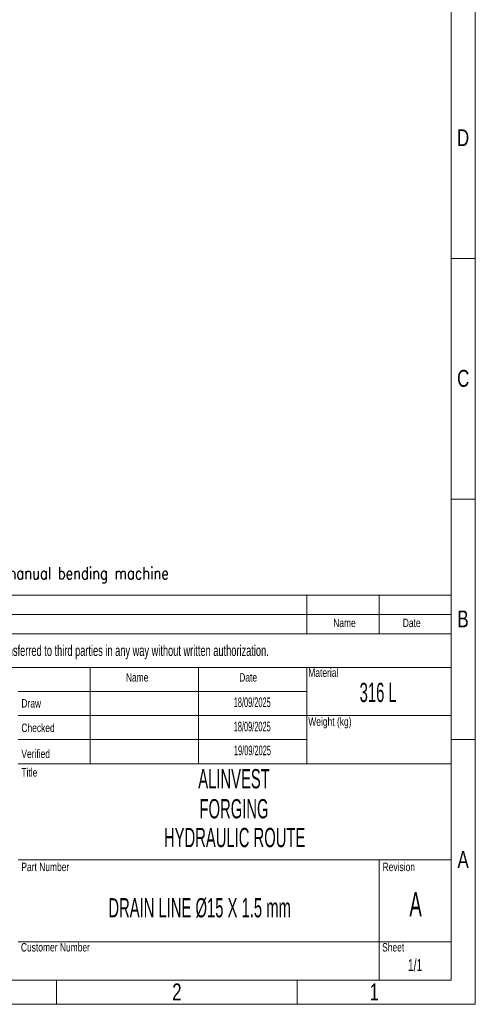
# Model space of a CAD drawing. Header units: millimetres. Extents: x 0 to 594, y 0 to 424.
# Tile 14 of 15: x 496 to 594, y 0 to 212. Entities that reach past the tile are written whole.
import ezdxf

# ---------------------------------------------------------------- set-up
doc = ezdxf.new("R2010")
doc.units = ezdxf.units.MM
doc.header["$LTSCALE"] = 0.25
doc.layers.add('SLD-0', color=179, linetype='Continuous')
doc.styles.add('AdskIsoMetric', font='romans.shx', dxfattribs={"width": 0.8, "height": 2.5})
doc.styles.add('SLDTEXTSTYLE1', font='TXT', dxfattribs={"width": 0.574367})
doc.styles.add('SLDTEXTSTYLE2', font='TXT', dxfattribs={"width": 0.638186})
doc.styles.add('SLDTEXTSTYLE3', font='TXT', dxfattribs={"width": 0.75})

# ---------------------------------------------------------------- blocks, each defined once
blk = doc.blocks.new('cajetin')
at = {"color": 7, "linetype": 'Continuous', "lineweight": 18}
for p, q in [((861, 615), (861, 0)), ((853.5, 607.5), (853.5, 7.5)), ((853.5, 232.5), (861, 232.5)), ((853.5, 157.5), (861, 157.5)), ((853.5, 82.5), (861, 82.5)), ((853.5, 7.5), (7.5, 7.5)), ((730.5, 7.5), (730.5, 0)), ((805.5, 7.5), (805.5, 0)), ((861, 0), (0, 0))]:
    blk.add_line(p, q, dxfattribs=at)
at = {"color": 7, "linetype": 'Continuous', "lineweight": 0, "char_height": 5.25, "attachment_point": 2, "style": 'SLDTEXTSTYLE3'}
for s, insert in [('D', (857.18, 272.74)), ('C', (857.23, 197.74)), ('B', (857.19, 122.74)), ('A', (857.2, 47.74)), ('2', (768.01, 6.49)), ('1', (829.51, 6.49))]:
    blk.add_mtext(s, dxfattribs=dict(at, insert=insert))

msp = doc.modelspace()

# ---------------------------------------------------------------- linework, layer by layer
at = {"color": 7, "linetype": 'Continuous', "lineweight": 18}
for p, q in [((402.554, 87.962), (588.826, 87.962)), ((557.78, 87.962), (557.78, 79.683)), ((573.303, 87.962), (573.303, 79.683)), ((588.826, 87.962), (588.826, 5.174)), ((402.554, 83.822), (588.826, 83.822)), ((402.554, 79.683), (588.826, 79.683)), ((402.554, 72.439), (588.826, 72.439)), ((511.213, 72.439), (511.213, 51.742)), ((534.497, 72.439), (534.497, 51.742)), ((557.78, 72.439), (557.78, 67.265)), ((557.78, 67.265), (495.69, 67.265)), ((557.78, 67.265), (557.78, 62.091)), ((557.78, 62.091), (495.69, 62.091)), ((557.78, 62.091), (557.78, 56.916)), ((557.78, 62.091), (588.826, 62.091)), ((557.78, 56.916), (495.69, 56.916)), ((557.78, 56.916), (557.78, 51.742)), ((495.69, 51.742), (511.213, 51.742)), ((511.213, 51.742), (534.497, 51.742)), ((534.497, 51.742), (557.78, 51.742)), ((557.78, 51.742), (588.826, 51.742)), ((495.69, 31.045), (588.826, 31.045)), ((573.303, 31.045), (573.303, 5.174)), ((495.69, 13.453), (588.826, 13.453)), ((402.554, 5.174), (588.826, 5.174))]:
    msp.add_line(p, q, dxfattribs=at)

# ---------------------------------------------------------------- block references
at = {"xscale": 0.689895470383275, "yscale": 0.689895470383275, "zscale": 0.689895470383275}
msp.add_blockref('cajetin', (0, 0), dxfattribs=at)

# ---------------------------------------------------------------- texts
at = {"insert": (406.104, 93.992), "char_height": 2.59725, "attachment_point": 1, "style": 'AdskIsoMetric'}
msp.add_mtext_dynamic_manual_height_columns('**The elbows will be manufactured from bent pipes using a manual bending machine', width=4135.89111, gutter_width=12.986, heights=[0], dxfattribs=at)
at = {"color": 7, "linetype": 'Continuous', "lineweight": 0}
for s, insert, char_height, attachment_point, style in [('Name', (565.875, 82.929), 1.811, 2, 'SLDTEXTSTYLE3'), ('Date', (580.326, 82.929), 1.811, 2, 'SLDTEXTSTYLE3'), ('Material', (558.101, 72.228), 1.811, 1, 'SLDTEXTSTYLE3'), ('Name', (518.875, 71.209), 1.811, 1, 'SLDTEXTSTYLE3'), ('Date', (543.248, 71.209), 1.811, 1, 'SLDTEXTSTYLE3'), ('316 L', (573.114, 69.139), 4.1394, 2, 'SLDTEXTSTYLE1'), ('Draw', (496.414, 65.634), 1.811, 1, 'SLDTEXTSTYLE3'), ('Weight (kg)', (558.101, 61.701), 1.81098, 1, 'SLDTEXTSTYLE3'), ('Checked', (496.414, 60.36), 1.811, 1, 'SLDTEXTSTYLE3'), ('Verified', (496.414, 54.78), 1.811, 1, 'SLDTEXTSTYLE3'), ('Title', (496.414, 50.784), 1.811, 1, 'SLDTEXTSTYLE3'), ('ALINVEST', (542.13, 50.585), 4.1394, 2, 'SLDTEXTSTYLE1'), ('FORGING ', (542.13, 44.126), 4.1394, 2, 'SLDTEXTSTYLE1'), ('Part Number', (496.414, 30.45), 1.81098, 1, 'SLDTEXTSTYLE3'), ('Revision', (574.073, 30.45), 1.811, 1, 'SLDTEXTSTYLE3'), ('Customer Number', (496.313, 13.167), 1.81098, 1, 'SLDTEXTSTYLE3'), ('Sheet', (573.972, 13.167), 1.811, 1, 'SLDTEXTSTYLE3')]:
    msp.add_mtext(s, dxfattribs=dict(at, insert=insert, char_height=char_height, attachment_point=attachment_point, style=style))
at = {"layer": 'SLD-0', "color": 7, "attachment_point": 2}
for s, insert, char_height, style in [('This drawing is property of INSERTEC. Must not be copier or transferred to third parties in any way without written authorization.', (493.275, 77.241), 2.328397, 'SLDTEXTSTYLE2'), ('18/09/2025', (546.044, 65.984), 2.0697, 'SLDTEXTSTYLE1'), ('18/09/2025', (546.043, 60.763), 2.0697, 'SLDTEXTSTYLE1'), ('19/09/2025', (546.09, 55.636), 2.0697, 'SLDTEXTSTYLE1'), ('HYDRAULIC ROUTE', (542.264, 37.937), 4.13937, 'SLDTEXTSTYLE1'), ('A', (581.163, 24.117), 5.174, 'SLDTEXTSTYLE1'), ('1/1', (581.059, 9.73), 2.5871, 'SLDTEXTSTYLE2')]:
    msp.add_mtext(s, dxfattribs=dict(at, insert=insert, char_height=char_height, style=style))
at = {"layer": 'SLD-0', "color": 7, "insert": (534.732, 22.838), "char_height": 4.13937, "width": 92.01308, "attachment_point": 2, "style": 'SLDTEXTSTYLE1'}
msp.add_mtext('DRAIN LINE Ø15 X 1.5 mm', dxfattribs=at)

doc.saveas('drawing.dxf')
